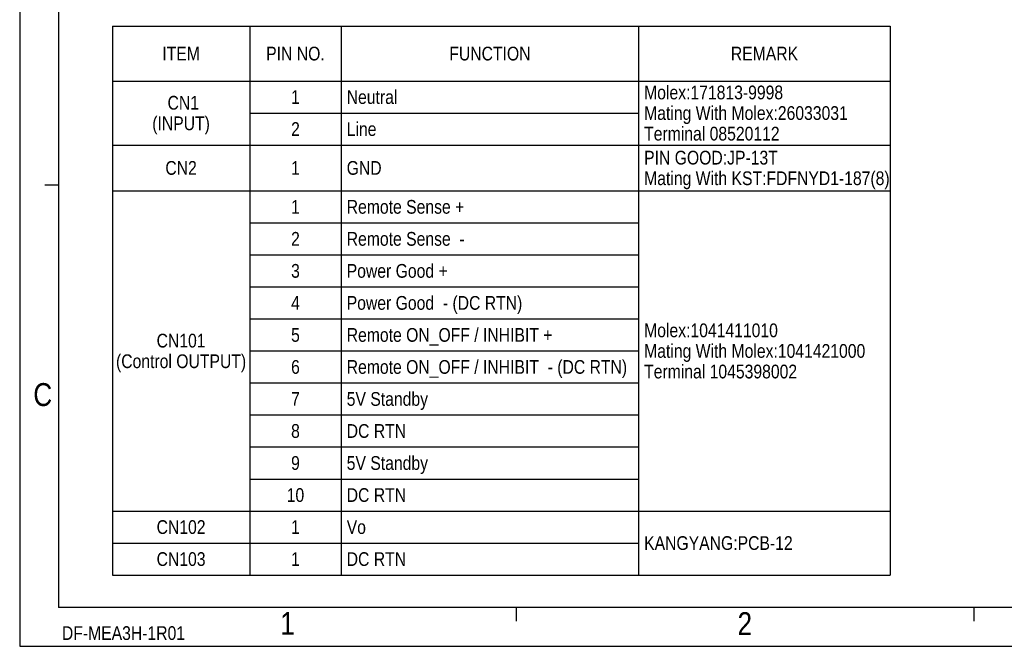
# Model space of a CAD drawing. Header units: millimetres. Extents: x 0 to 417, y 0 to 294.
# Tile 1 of 19: x 0 to 215, y 0 to 137. Entities that reach past the tile are written whole.
import ezdxf

# ---------------------------------------------------------------- set-up
doc = ezdxf.new("R2010")
doc.units = ezdxf.units.MM
doc.layers.add('MDS-300APB18_AA_DXF_FORMAT', color=7, linetype='Continuous')
doc.layers.add('MDS-300APB18_AA_DXF_TABLE', color=7, linetype='Continuous')
doc.styles.get("Standard").update_dxf_attribs({"font": 'ARIALN.TTF'})
doc.styles.add('TEXTSTYLE_3', font='ARIALN.TTF')

# ---------------------------------------------------------------- blocks, each defined once
blk = doc.blocks.new('TABLE_BL0', base_point=(106.77, 77.07))
at = {"layer": 'MDS-300APB18_AA_DXF_TABLE', "color": 2, "linetype": 'Continuous'}
for p, q in [((21.77, 137.07), (191.77, 137.07)), ((21.77, 137.07), (21.77, 17.07)), ((51.77, 137.07), (51.77, 17.07)), ((71.77, 137.07), (71.77, 17.07)), ((136.77, 137.07), (136.77, 17.07)), ((191.77, 137.07), (191.77, 17.07)), ((21.77, 125.07), (191.77, 125.07)), ((51.77, 118.07), (136.77, 118.07)), ((21.77, 111.07), (191.77, 111.07)), ((21.77, 101.07), (191.77, 101.07)), ((51.77, 94.07), (136.77, 94.07)), ((51.77, 87.07), (136.77, 87.07)), ((51.77, 80.07), (136.77, 80.07)), ((51.77, 73.07), (136.77, 73.07)), ((51.77, 66.07), (136.77, 66.07)), ((51.77, 59.07), (136.77, 59.07)), ((51.77, 52.07), (136.77, 52.07)), ((51.77, 45.07), (136.77, 45.07)), ((51.77, 38.07), (136.77, 38.07)), ((21.77, 31.07), (191.77, 31.07)), ((21.77, 24.07), (136.77, 24.07)), ((21.77, 17.07), (191.77, 17.07))]:
    blk.add_line(p, q, dxfattribs=at)
at = {"layer": 'MDS-300APB18_AA_DXF_TABLE', "color": 40, "linetype": 'Continuous', "char_height": 3, "line_spacing_factor": 0.9}
for s, insert, width, attachment_point in [('ITEM', (36.77, 132.57), 8.2276, 2), ('PIN NO.', (61.77, 132.57), 12.8284, 2), ('FUNCTION', (104.27, 132.57), 17.7873, 2), ('REMARK', (164.27, 132.57), 14.7201, 2), ('1', (61.77, 123.07), 1.9142, 2), ('Neutral', (72.97, 123.07), 11.0933, 1), ('Molex:171813-9998\\PMating With Molex:26033031\\PTerminal 08520112', (137.97, 124.07), 44.597, 1), (' CN1\\P(INPUT)', (36.77, 121.82), 12.6157, 2), ('Line', (72.97, 116.07), 6.5037, 1), ('2', (61.77, 116.07), 1.9142, 2), ('PIN GOOD:JP-13T\\PMating With KST:FDFNYD1-187(8)', (137.97, 109.82), 53.3725, 1), ('CN2', (36.77, 107.57), 6.8843, 2), ('GND', (72.97, 107.57), 7.6455, 1), ('1', (61.77, 107.57), 1.9142, 2), ('1', (61.77, 99.07), 1.9142, 2), ('Remote Sense +', (72.97, 99.07), 25.7575, 1), ('2', (61.77, 92.07), 1.9142, 2), ('Remote Sense  -', (72.97, 92.07), 25.847, 1), ('3', (61.77, 85.07), 1.9142, 2), ('Power Good +', (72.97, 85.07), 22.1082, 1), ('4', (61.77, 78.07), 1.9142, 2), ('Power Good  - (DC RTN)', (72.97, 78.07), 38.3921, 1), ('5', (61.77, 71.07), 1.9142, 2), ('Remote ON_OFF / INHIBIT +', (72.97, 71.07), 45.0413, 1), ('Molex:1041411010\\PMating With Molex:1041421000\\PTerminal 1045398002', (137.97, 72.07), 48.4254, 1), ('CN101\\P(Control OUTPUT)', (36.77, 69.82), 28.4888, 2), ('6', (61.77, 64.07), 1.9142, 2), ('Remote ON_OFF / INHIBIT  - (DC RTN)', (72.97, 64.07), 61.3251, 1), ('7', (61.77, 57.07), 1.9142, 2), ('5V Standby', (72.97, 57.07), 17.8097, 1), ('8', (61.77, 50.07), 1.9142, 2), ('DC RTN', (72.97, 50.07), 12.948, 1), ('9', (61.77, 43.07), 1.9142, 2), ('5V Standby', (72.97, 43.07), 17.8097, 1), ('10', (61.77, 36.07), 3.8284, 2), ('DC RTN', (72.97, 36.07), 12.948, 1), ('CN102', (36.77, 29.07), 10.7127, 2), ('1', (61.77, 29.07), 1.9142, 2), ('Vo', (72.97, 29.07), 4.0204, 1), ('KANGYANG:PCB-12', (137.97, 25.57), 32.2554, 1), ('CN103', (36.77, 22.07), 10.7127, 2), ('1', (61.77, 22.07), 1.9142, 2), ('DC RTN', (72.97, 22.07), 12.948, 1)]:
    blk.add_mtext(s, dxfattribs=dict(at, insert=insert, width=width, attachment_point=attachment_point))

msp = doc.modelspace()

# ---------------------------------------------------------------- linework, layer by layer
at = {"layer": 'MDS-300APB18_AA_DXF_FORMAT', "color": 7, "linetype": 'Continuous'}
for p, q in [((0, 294), (0, 0)), ((8.5, 285.5), (8.5, 8.5)), ((8.5, 100.83), (5.5, 100.83)), ((408.5, 8.5), (8.5, 8.5)), ((108.5, 8.5), (108.5, 5.5)), ((208.5, 8.5), (208.5, 5.5)), ((0, 0), (417, 0))]:
    msp.add_line(p, q, dxfattribs=at)

# ---------------------------------------------------------------- block references
msp.add_blockref('TABLE_BL0', (105.27, 75.57))

# ---------------------------------------------------------------- texts
at = {"layer": 'MDS-300APB18_AA_DXF_FORMAT', "color": 40, "linetype": 'Continuous', "line_spacing_factor": 0.9, "style": 'TEXTSTYLE_3'}
for s, insert, char_height, width, attachment_point in [('C', (5.04, 57.53), 5, 4.1418, 2), ('1', (58.53, 7.51), 5, 3.1903, 2), ('2', (158.48, 7.46), 5, 3.1903, 2), ('DF-MEA3H-1R01', (9.22, 4.39), 3, 26.9552, 1)]:
    msp.add_mtext(s, dxfattribs=dict(at, insert=insert, char_height=char_height, width=width, attachment_point=attachment_point))

doc.saveas('drawing.dxf')
